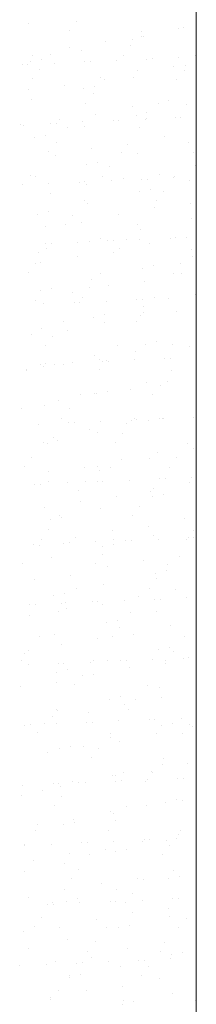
# Model space of a CAD drawing. Header units: millimetres. Extents: x -2274 to 12297, y -16157 to 26321.
# Tile 190 of 256: x -1720 to -1700, y -274 to -162. Entities that reach past the tile are written whole.
import ezdxf

# ---------------------------------------------------------------- set-up
doc = ezdxf.new("R2010")
doc.units = ezdxf.units.MM
doc.layers.add('-ŚCIANY NOŚNE', color=4, linetype='Continuous', lineweight=53)
doc.layers.add('KRESKOWANIE', color=8, linetype='Continuous')

msp = doc.modelspace()

# ---------------------------------------------------------------- linework, layer by layer
at = {"layer": '-ŚCIANY NOŚNE', "color": 253, "lineweight": 13}
msp.add_line((-1700, -51), (-1700, -624), dxfattribs=at)
at = {"layer": 'KRESKOWANIE', "color": 253, "linetype": 'Continuous', "lineweight": 13}
for p, q in [((-1718.96, -162.83), (-1718.96, -162.83)), ((-1713.55, -162.56), (-1713.55, -162.56)), ((-1714.37, -163.62), (-1714.37, -163.62)), ((-1706.2, -163.69), (-1706.2, -163.69)), ((-1702.04, -163.4), (-1702.04, -163.4)), ((-1701.48, -163.32), (-1701.48, -163.32)), ((-1710.25, -164.82), (-1710.25, -164.82)), ((-1707.18, -164.59), (-1707.18, -164.59)), ((-1706.17, -164.34), (-1706.17, -164.34)), ((-1705.94, -164.31), (-1705.94, -164.31)), ((-1714.36, -165.56), (-1714.36, -165.56)), ((-1713.01, -165.88), (-1713.01, -165.88)), ((-1707.47, -165.34), (-1707.47, -165.34)), ((-1718.71, -167.14), (-1718.71, -167.14)), ((-1718.5, -166.49), (-1718.5, -166.49)), ((-1717.47, -166.87), (-1717.47, -166.87)), ((-1716.48, -166.38), (-1716.48, -166.38)), ((-1716.08, -167.3), (-1716.08, -167.3)), ((-1712.65, -167.15), (-1712.65, -167.15)), ((-1712.02, -167.13), (-1712.02, -167.13)), ((-1709.02, -167), (-1709.02, -167)), ((-1708.28, -166.4), (-1708.28, -166.4)), ((-1705.6, -166.85), (-1705.6, -166.85)), ((-1704.96, -166.82), (-1704.96, -166.82)), ((-1701.97, -166.69), (-1701.97, -166.69)), ((-1700.11, -166.46), (-1700.11, -166.46)), ((-1719.71, -167.46), (-1719.71, -167.46)), ((-1719.07, -167.43), (-1719.07, -167.43)), ((-1717.75, -168.03), (-1717.75, -168.03)), ((-1706.68, -168.16), (-1706.68, -168.16)), ((-1702.6, -167.68), (-1702.6, -167.68)), ((-1701.38, -168.12), (-1701.38, -168.12)), ((-1701.23, -167.63), (-1701.23, -167.63)), ((-1718.56, -169.09), (-1718.56, -169.09)), ((-1710.79, -168.91), (-1710.79, -168.91)), ((-1710.4, -169.16), (-1710.4, -169.16)), ((-1707.06, -168.92), (-1707.06, -168.92)), ((-1702.19, -169.17), (-1702.19, -169.17)), ((-1719.01, -170.32), (-1719.01, -170.32)), ((-1714.93, -169.84), (-1714.93, -169.84)), ((-1712.77, -170.19), (-1712.77, -170.19)), ((-1711.53, -169.91), (-1711.53, -169.91)), ((-1718.59, -171.48), (-1718.59, -171.48)), ((-1712.48, -171.87), (-1712.48, -171.87)), ((-1711.66, -170.81), (-1711.66, -170.81)), ((-1703.1, -171.51), (-1703.1, -171.51)), ((-1707.22, -172.26), (-1707.22, -172.26)), ((-1705.58, -172.96), (-1705.58, -172.96)), ((-1704.31, -171.93), (-1704.31, -171.93)), ((-1701.11, -171.97), (-1701.11, -171.97)), ((-1715.84, -174.1), (-1715.84, -174.1)), ((-1715.43, -173.67), (-1715.43, -173.67)), ((-1712.84, -173.97), (-1712.84, -173.97)), ((-1711.35, -173.19), (-1711.35, -173.19)), ((-1709.42, -173.82), (-1709.42, -173.82)), ((-1708.78, -173.79), (-1708.78, -173.79)), ((-1706.82, -173.24), (-1706.82, -173.24)), ((-1705.79, -173.66), (-1705.79, -173.66)), ((-1705.58, -173.59), (-1705.58, -173.59)), ((-1702.36, -173.51), (-1702.36, -173.51)), ((-1701.73, -173.49), (-1701.73, -173.49)), ((-1719.9, -174.28), (-1719.9, -174.28)), ((-1719.54, -174.41), (-1719.54, -174.41)), ((-1716.47, -174.13), (-1716.47, -174.13)), ((-1714.59, -174.63), (-1714.59, -174.63)), ((-1712.64, -174.53), (-1712.64, -174.53)), ((-1706.39, -174.64), (-1706.39, -174.64)), ((-1718.35, -175.79), (-1718.35, -175.79)), ((-1717.11, -175.52), (-1717.11, -175.52)), ((-1715.86, -176.28), (-1715.86, -176.28)), ((-1703.64, -175.6), (-1703.64, -175.6)), ((-1700.87, -176.28), (-1700.87, -176.28)), ((-1716.67, -177.34), (-1716.67, -177.34)), ((-1711.86, -177.02), (-1711.86, -177.02)), ((-1708.51, -177.4), (-1708.51, -177.4)), ((-1707.78, -176.54), (-1707.78, -176.54)), ((-1700.3, -177.42), (-1700.3, -177.42)), ((-1715.97, -177.76), (-1715.97, -177.76)), ((-1711.16, -178.56), (-1711.16, -178.56)), ((-1706.7, -177.57), (-1706.7, -177.57)), ((-1712.4, -178.84), (-1712.4, -178.84)), ((-1709.77, -179.06), (-1709.77, -179.06)), ((-1700.07, -178.95), (-1700.07, -178.95)), ((-1718.79, -180.1), (-1718.79, -180.1)), ((-1718.23, -180.13), (-1718.23, -180.13)), ((-1713.24, -180.8), (-1713.24, -180.8)), ((-1712.61, -180.77), (-1712.61, -180.77)), ((-1710.59, -180.12), (-1710.59, -180.12)), ((-1709.61, -180.64), (-1709.61, -180.64)), ((-1708.28, -180.36), (-1708.28, -180.36)), ((-1706.19, -180.49), (-1706.19, -180.49)), ((-1705.55, -180.46), (-1705.55, -180.46)), ((-1704.21, -179.88), (-1704.21, -179.88)), ((-1702.56, -180.33), (-1702.56, -180.33)), ((-1702.42, -180.18), (-1702.42, -180.18)), ((-1700.75, -180.62), (-1700.75, -180.62)), ((-1719.66, -181.08), (-1719.66, -181.08)), ((-1716.67, -180.95), (-1716.67, -180.95)), ((-1712.4, -181.11), (-1712.4, -181.11)), ((-1706.45, -181.89), (-1706.45, -181.89)), ((-1705.21, -181.61), (-1705.21, -181.61)), ((-1703.69, -181.83), (-1703.69, -181.83)), ((-1716.53, -182.04), (-1716.53, -182.04)), ((-1712.7, -182.88), (-1712.7, -182.88)), ((-1704.5, -182.89), (-1704.5, -182.89)), ((-1712.28, -183.18), (-1712.28, -183.18)), ((-1704.71, -183.71), (-1704.71, -183.71)), ((-1700.63, -183.23), (-1700.63, -183.23)), ((-1717.98, -184.44), (-1717.98, -184.44)), ((-1716.74, -184.17), (-1716.74, -184.17)), ((-1713.97, -184.53), (-1713.97, -184.53)), ((-1708.82, -184.46), (-1708.82, -184.46)), ((-1700.5, -184.93), (-1700.5, -184.93)), ((-1717.04, -185.87), (-1717.04, -185.87)), ((-1714.78, -185.59), (-1714.78, -185.59)), ((-1712.96, -185.39), (-1712.96, -185.39)), ((-1706.62, -185.65), (-1706.62, -185.65)), ((-1706.33, -186.22), (-1706.33, -186.22)), ((-1712.04, -187.49), (-1712.04, -187.49)), ((-1710.8, -187.21), (-1710.8, -187.21)), ((-1710.01, -187.46), (-1710.01, -187.46)), ((-1709.38, -187.44), (-1709.38, -187.44)), ((-1707.88, -187.3), (-1707.88, -187.3)), ((-1706.38, -187.31), (-1706.38, -187.31)), ((-1702.96, -187.16), (-1702.96, -187.16)), ((-1702.32, -187.13), (-1702.32, -187.13)), ((-1701.14, -187.06), (-1701.14, -187.06)), ((-1717.06, -187.77), (-1717.06, -187.77)), ((-1716.9, -188.35), (-1716.9, -188.35)), ((-1716.43, -187.74), (-1716.43, -187.74)), ((-1713.44, -187.61), (-1713.44, -187.61)), ((-1708.7, -188.36), (-1708.7, -188.36)), ((-1705.25, -187.8), (-1705.25, -187.8)), ((-1700.53, -188.43), (-1700.53, -188.43)), ((-1717.86, -188.78), (-1717.86, -188.78)), ((-1713.46, -189.22), (-1713.46, -189.22)), ((-1709.39, -188.74), (-1709.39, -188.74)), ((-1700.38, -189.27), (-1700.38, -189.27)), ((-1718.17, -190), (-1718.17, -190)), ((-1717.58, -189.96), (-1717.58, -189.96)), ((-1706.09, -190.54), (-1706.09, -190.54)), ((-1704.85, -190.26), (-1704.85, -190.26)), ((-1701.8, -190.08), (-1701.8, -190.08)), ((-1718.98, -191.06), (-1718.98, -191.06)), ((-1711.91, -191.83), (-1711.91, -191.83)), ((-1710.81, -191.12), (-1710.81, -191.12)), ((-1702.61, -191.14), (-1702.61, -191.14)), ((-1701.67, -191.15), (-1701.67, -191.15)), ((-1716.38, -192.82), (-1716.38, -192.82)), ((-1712.08, -192.78), (-1712.08, -192.78)), ((-1709.89, -192.57), (-1709.89, -192.57)), ((-1705.81, -192.08), (-1705.81, -192.08)), ((-1717.62, -193.09), (-1717.62, -193.09)), ((-1714, -193.31), (-1714, -193.31)), ((-1712.89, -193.83), (-1712.89, -193.83)), ((-1706.78, -194.13), (-1706.78, -194.13)), ((-1706.14, -194.1), (-1706.14, -194.1)), ((-1704.73, -193.9), (-1704.73, -193.9)), ((-1703.15, -193.97), (-1703.15, -193.97)), ((-1700.14, -193.58), (-1700.14, -193.58)), ((-1718.14, -194.24), (-1718.14, -194.24)), ((-1717.26, -194.59), (-1717.26, -194.59)), ((-1713.83, -194.44), (-1713.83, -194.44)), ((-1713.2, -194.41), (-1713.2, -194.41)), ((-1710.2, -194.28), (-1710.2, -194.28)), ((-1705.97, -194.87), (-1705.97, -194.87)), ((-1711.67, -196.14), (-1711.67, -196.14)), ((-1710.43, -195.86), (-1710.43, -195.86)), ((-1706.32, -195.91), (-1706.32, -195.91)), ((-1705.99, -195.55), (-1705.99, -195.55)), ((-1702.24, -195.43), (-1702.24, -195.43)), ((-1717.5, -197.43), (-1717.5, -197.43)), ((-1715.01, -196.59), (-1715.01, -196.59)), ((-1710.43, -196.66), (-1710.43, -196.66)), ((-1706.81, -196.61), (-1706.81, -196.61)), ((-1718.64, -198.07), (-1718.64, -198.07)), ((-1716.28, -198.25), (-1716.28, -198.25)), ((-1714.57, -197.59), (-1714.57, -197.59)), ((-1700.02, -197.92), (-1700.02, -197.92)), ((-1717.09, -199.3), (-1717.09, -199.3)), ((-1708.92, -199.37), (-1708.92, -199.37)), ((-1705.72, -199.19), (-1705.72, -199.19)), ((-1704.48, -198.91), (-1704.48, -198.91)), ((-1702.74, -199.26), (-1702.74, -199.26)), ((-1700.72, -199.39), (-1700.72, -199.39)), ((-1711.55, -200.48), (-1711.55, -200.48)), ((-1706.86, -200), (-1706.86, -200)), ((-1703.55, -200.8), (-1703.55, -200.8)), ((-1702.91, -200.77), (-1702.91, -200.77)), ((-1717.66, -201.42), (-1717.66, -201.42)), ((-1717.25, -201.74), (-1717.25, -201.74)), ((-1717.02, -201.39), (-1717.02, -201.39)), ((-1716.01, -201.47), (-1716.01, -201.47)), ((-1715.07, -201.42), (-1715.07, -201.42)), ((-1714.03, -201.26), (-1714.03, -201.26)), ((-1710.99, -200.94), (-1710.99, -200.94)), ((-1710.6, -201.11), (-1710.6, -201.11)), ((-1710.19, -201.02), (-1710.19, -201.02)), ((-1709.97, -201.08), (-1709.97, -201.08)), ((-1706.97, -200.95), (-1706.97, -200.95)), ((-1719.21, -202.07), (-1719.21, -202.07)), ((-1719.18, -202.16), (-1719.18, -202.16)), ((-1711, -202.08), (-1711, -202.08)), ((-1702.84, -202.15), (-1702.84, -202.15)), ((-1705.6, -203.53), (-1705.6, -203.53)), ((-1704.1, -203.8), (-1704.1, -203.8)), ((-1703.28, -203.35), (-1703.28, -203.35)), ((-1713.12, -204.84), (-1713.12, -204.84)), ((-1711.5, -204.77), (-1711.5, -204.77)), ((-1711.31, -204.79), (-1711.31, -204.79)), ((-1710.07, -204.51), (-1710.07, -204.51)), ((-1707.42, -204.29), (-1707.42, -204.29)), ((-1704.92, -204.86), (-1704.92, -204.86)), ((-1719.75, -206.44), (-1719.75, -206.44)), ((-1717.13, -206.08), (-1717.13, -206.08)), ((-1715.61, -205.51), (-1715.61, -205.51)), ((-1715.2, -207.55), (-1715.2, -207.55)), ((-1714.39, -206.49), (-1714.39, -206.49)), ((-1704.12, -207.56), (-1704.12, -207.56)), ((-1700.32, -207.47), (-1700.32, -207.47)), ((-1717.85, -208.23), (-1717.85, -208.23)), ((-1714.42, -208.08), (-1714.42, -208.08)), ((-1713.79, -208.05), (-1713.79, -208.05)), ((-1710.8, -207.92), (-1710.8, -207.92)), ((-1707.92, -208.11), (-1707.92, -208.11)), ((-1707.37, -207.77), (-1707.37, -207.77)), ((-1707.03, -207.62), (-1707.03, -207.62)), ((-1706.74, -207.75), (-1706.74, -207.75)), ((-1705.36, -207.84), (-1705.36, -207.84)), ((-1703.84, -207.63), (-1703.84, -207.63)), ((-1703.74, -207.62), (-1703.74, -207.62)), ((-1716.17, -209.79), (-1716.17, -209.79)), ((-1712.04, -208.86), (-1712.04, -208.86)), ((-1711.18, -209.13), (-1711.18, -209.13)), ((-1708.3, -209.27), (-1708.3, -209.27)), ((-1717.32, -210.31), (-1717.32, -210.31)), ((-1716.89, -210.39), (-1716.89, -210.39)), ((-1715.65, -210.12), (-1715.65, -210.12)), ((-1709.11, -210.33), (-1709.11, -210.33)), ((-1700.95, -210.39), (-1700.95, -210.39)), ((-1718.59, -211.97), (-1718.59, -211.97)), ((-1704.35, -211.46), (-1704.35, -211.46)), ((-1702.21, -212.05), (-1702.21, -212.05)), ((-1700.27, -210.98), (-1700.27, -210.98)), ((-1719.4, -213.02), (-1719.4, -213.02)), ((-1712.6, -213.14), (-1712.6, -213.14)), ((-1711.23, -213.09), (-1711.23, -213.09)), ((-1709.7, -213.16), (-1709.7, -213.16)), ((-1708.46, -212.21), (-1708.46, -212.21)), ((-1705.24, -212.18), (-1705.24, -212.18)), ((-1703.03, -213.1), (-1703.03, -213.1)), ((-1716.68, -213.62), (-1716.68, -213.62)), ((-1710.94, -213.44), (-1710.94, -213.44)), ((-1700.51, -214.28), (-1700.51, -214.28)), ((-1718.25, -215.06), (-1718.25, -215.06)), ((-1717.61, -215.03), (-1717.61, -215.03)), ((-1716.77, -214.73), (-1716.77, -214.73)), ((-1714.62, -214.9), (-1714.62, -214.9)), ((-1712.5, -214.74), (-1712.5, -214.74)), ((-1711.19, -214.75), (-1711.19, -214.75)), ((-1710.56, -214.72), (-1710.56, -214.72)), ((-1707.56, -214.59), (-1707.56, -214.59)), ((-1704.14, -214.44), (-1704.14, -214.44)), ((-1703.5, -214.41), (-1703.5, -214.41)), ((-1700.77, -214.81), (-1700.77, -214.81)), ((-1713.31, -215.8), (-1713.31, -215.8)), ((-1709.02, -216.49), (-1709.02, -216.49)), ((-1705.14, -215.87), (-1705.14, -215.87)), ((-1704.99, -216.49), (-1704.99, -216.49)), ((-1704.89, -215.55), (-1704.89, -215.55)), ((-1703.75, -216.21), (-1703.75, -216.21)), ((-1713.1, -216.97), (-1713.1, -216.97)), ((-1706.41, -217.52), (-1706.41, -217.52)), ((-1717.22, -217.71), (-1717.22, -217.71)), ((-1715.43, -218.56), (-1715.43, -218.56)), ((-1710.82, -217.78), (-1710.82, -217.78)), ((-1707.22, -218.58), (-1707.22, -218.58)), ((-1716.52, -219.04), (-1716.52, -219.04)), ((-1715.28, -218.77), (-1715.28, -218.77)), ((-1705.45, -219.83), (-1705.45, -219.83)), ((-1701.31, -218.9), (-1701.31, -218.9)), ((-1716.7, -220.21), (-1716.7, -220.21)), ((-1709.53, -220.31), (-1709.53, -220.31)), ((-1704.87, -220.83), (-1704.87, -220.83)), ((-1700.32, -220.29), (-1700.32, -220.29)), ((-1718.44, -221.88), (-1718.44, -221.88)), ((-1717.78, -221.99), (-1717.78, -221.99)), ((-1717.51, -221.27), (-1717.51, -221.27)), ((-1715.02, -221.73), (-1715.02, -221.73)), ((-1714.38, -221.7), (-1714.38, -221.7)), ((-1713.64, -221.06), (-1713.64, -221.06)), ((-1711.39, -221.57), (-1711.39, -221.57)), ((-1710.57, -222.09), (-1710.57, -222.09)), ((-1709.34, -221.34), (-1709.34, -221.34)), ((-1709.34, -221.82), (-1709.34, -221.82)), ((-1707.96, -221.42), (-1707.96, -221.42)), ((-1707.33, -221.39), (-1707.33, -221.39)), ((-1704.33, -221.26), (-1704.33, -221.26)), ((-1701.14, -221.35), (-1701.14, -221.35)), ((-1700.91, -221.11), (-1700.91, -221.11)), ((-1700.27, -221.08), (-1700.27, -221.08)), ((-1710.61, -222.99), (-1710.61, -222.99)), ((-1701.88, -223.18), (-1701.88, -223.18)), ((-1719.63, -224.03), (-1719.63, -224.03)), ((-1716.4, -223.38), (-1716.4, -223.38)), ((-1711.42, -224.05), (-1711.42, -224.05)), ((-1705.96, -223.66), (-1705.96, -223.66)), ((-1703.25, -224.11), (-1703.25, -224.11)), ((-1714.21, -225.34), (-1714.21, -225.34)), ((-1710.07, -224.41), (-1710.07, -224.41)), ((-1704.63, -225.14), (-1704.63, -225.14)), ((-1703.39, -224.86), (-1703.39, -224.86)), ((-1718.28, -225.82), (-1718.28, -225.82)), ((-1710.45, -226.43), (-1710.45, -226.43)), ((-1704.52, -225.76), (-1704.52, -225.76)), ((-1714.92, -227.42), (-1714.92, -227.42)), ((-1713.54, -226.81), (-1713.54, -226.81)), ((-1705.33, -226.82), (-1705.33, -226.82)), ((-1702.38, -227.01), (-1702.38, -227.01)), ((-1718.84, -228.7), (-1718.84, -228.7)), ((-1718.2, -228.67), (-1718.2, -228.67)), ((-1716.16, -227.69), (-1716.16, -227.69)), ((-1715.21, -228.54), (-1715.21, -228.54)), ((-1714.81, -228.46), (-1714.81, -228.46)), ((-1711.78, -228.39), (-1711.78, -228.39)), ((-1711.15, -228.37), (-1711.15, -228.37)), ((-1710.63, -228.69), (-1710.63, -228.69)), ((-1708.15, -228.23), (-1708.15, -228.23)), ((-1706.49, -227.75), (-1706.49, -227.75)), ((-1704.73, -228.09), (-1704.73, -228.09)), ((-1704.09, -228.06), (-1704.09, -228.06)), ((-1701.1, -227.93), (-1701.1, -227.93)), ((-1718.82, -229.91), (-1718.82, -229.91)), ((-1715.62, -229.52), (-1715.62, -229.52)), ((-1714.71, -229.17), (-1714.71, -229.17)), ((-1707.45, -229.58), (-1707.45, -229.58)), ((-1704.51, -229.48), (-1704.51, -229.48)), ((-1710.21, -230.74), (-1710.21, -230.74)), ((-1708.97, -230.47), (-1708.97, -230.47)), ((-1716.04, -232.03), (-1716.04, -232.03)), ((-1708.72, -231.24), (-1708.72, -231.24)), ((-1707.06, -232.04), (-1707.06, -232.04)), ((-1702.92, -231.1), (-1702.92, -231.1)), ((-1717.74, -232.28), (-1717.74, -232.28)), ((-1715.25, -233.26), (-1715.25, -233.26)), ((-1711.14, -232.52), (-1711.14, -232.52)), ((-1709.53, -232.29), (-1709.53, -232.29)), ((-1701.36, -232.36), (-1701.36, -232.36)), ((-1719.39, -234.19), (-1719.39, -234.19)), ((-1719.01, -233.93), (-1719.01, -233.93)), ((-1704.26, -233.79), (-1704.26, -233.79)), ((-1703.02, -233.51), (-1703.02, -233.51)), ((-1702.63, -234.01), (-1702.63, -234.01)), ((-1719.82, -234.99), (-1719.82, -234.99)), ((-1715.61, -235.37), (-1715.61, -235.37)), ((-1714.97, -235.34), (-1714.97, -235.34)), ((-1711.98, -235.21), (-1711.98, -235.21)), ((-1711.65, -235.05), (-1711.65, -235.05)), ((-1710.09, -235.08), (-1710.09, -235.08)), ((-1708.55, -235.06), (-1708.55, -235.06)), ((-1707.92, -235.03), (-1707.92, -235.03)), ((-1704.92, -234.9), (-1704.92, -234.9)), ((-1703.48, -235.38), (-1703.48, -235.38)), ((-1703.44, -235.07), (-1703.44, -235.07)), ((-1701.5, -234.75), (-1701.5, -234.75)), ((-1700.86, -234.72), (-1700.86, -234.72)), ((-1719.03, -235.52), (-1719.03, -235.52)), ((-1715.79, -236.34), (-1715.79, -236.34)), ((-1714.55, -236.07), (-1714.55, -236.07)), ((-1711.67, -236.61), (-1711.67, -236.61)), ((-1707.56, -235.86), (-1707.56, -235.86)), ((-1715.81, -237.54), (-1715.81, -237.54)), ((-1712.92, -236.71), (-1712.92, -236.71)), ((-1719.89, -238.02), (-1719.89, -238.02)), ((-1713.73, -237.76), (-1713.73, -237.76)), ((-1705.56, -237.83), (-1705.56, -237.83)), ((-1704.14, -238.13), (-1704.14, -238.13)), ((-1709.84, -239.39), (-1709.84, -239.39)), ((-1708.61, -239.12), (-1708.61, -239.12)), ((-1708.1, -239.96), (-1708.1, -239.96)), ((-1706.83, -239.48), (-1706.83, -239.48)), ((-1703.99, -239.21), (-1703.99, -239.21)), ((-1715.85, -240.53), (-1715.85, -240.53)), ((-1715.67, -240.68), (-1715.67, -240.68)), ((-1712.24, -240.89), (-1712.24, -240.89)), ((-1707.64, -240.54), (-1707.64, -240.54)), ((-1717.12, -242.18), (-1717.12, -242.18)), ((-1716.32, -241.37), (-1716.32, -241.37)), ((-1715.8, -242.19), (-1715.8, -242.19)), ((-1712.37, -242.04), (-1712.37, -242.04)), ((-1711.74, -242.01), (-1711.74, -242.01)), ((-1708.75, -241.88), (-1708.75, -241.88)), ((-1705.32, -241.73), (-1705.32, -241.73)), ((-1704.69, -241.7), (-1704.69, -241.7)), ((-1702.66, -242.16), (-1702.66, -242.16)), ((-1701.69, -241.57), (-1701.69, -241.57)), ((-1719.43, -242.34), (-1719.43, -242.34)), ((-1718.79, -242.32), (-1718.79, -242.32)), ((-1717.93, -243.24), (-1717.93, -243.24)), ((-1709.76, -243.3), (-1709.76, -243.3)), ((-1704.53, -243.3), (-1704.53, -243.3)), ((-1703.9, -242.44), (-1703.9, -242.44)), ((-1700.74, -242.26), (-1700.74, -242.26)), ((-1700.41, -242.56), (-1700.41, -242.56)), ((-1709.72, -243.73), (-1709.72, -243.73)), ((-1708.66, -244.24), (-1708.66, -244.24)), ((-1701.55, -243.32), (-1701.55, -243.32)), ((-1716.85, -245.46), (-1716.85, -245.46)), ((-1715.43, -244.99), (-1715.43, -244.99)), ((-1714.19, -244.72), (-1714.19, -244.72)), ((-1712.74, -244.72), (-1712.74, -244.72)), ((-1711.03, -244.95), (-1711.03, -244.95)), ((-1711.84, -246.01), (-1711.84, -246.01)), ((-1703.67, -246.08), (-1703.67, -246.08)), ((-1700.95, -246.65), (-1700.95, -246.65)), ((-1708.24, -247.77), (-1708.24, -247.77)), ((-1705.09, -247.58), (-1705.09, -247.58)), ((-1704.94, -247.73), (-1704.94, -247.73)), ((-1703.78, -246.78), (-1703.78, -246.78)), ((-1713.96, -248.77), (-1713.96, -248.77)), ((-1713.28, -248.81), (-1713.28, -248.81)), ((-1712.57, -248.85), (-1712.57, -248.85)), ((-1709.48, -248.04), (-1709.48, -248.04)), ((-1709.17, -248.06), (-1709.17, -248.06)), ((-1709.14, -248.7), (-1709.14, -248.7)), ((-1708.51, -248.68), (-1708.51, -248.68)), ((-1705.75, -248.79), (-1705.75, -248.79)), ((-1705.51, -248.55), (-1705.51, -248.55)), ((-1702.09, -248.4), (-1702.09, -248.4)), ((-1701.45, -248.37), (-1701.45, -248.37)), ((-1719.62, -249.16), (-1719.62, -249.16)), ((-1717.42, -249.74), (-1717.42, -249.74)), ((-1716.2, -249.01), (-1716.2, -249.01)), ((-1715.56, -248.98), (-1715.56, -248.98)), ((-1715.31, -249.33), (-1715.31, -249.33)), ((-1719.77, -250.32), (-1719.77, -250.32)), ((-1715.23, -250.43), (-1715.23, -250.43)), ((-1703.53, -251.09), (-1703.53, -251.09)), ((-1702.29, -250.81), (-1702.29, -250.81)), ((-1701.52, -250.93), (-1701.52, -250.93)), ((-1716.04, -251.48), (-1716.04, -251.48)), ((-1709.71, -252.16), (-1709.71, -252.16)), ((-1707.87, -251.55), (-1707.87, -251.55)), ((-1705.59, -251.41), (-1705.59, -251.41)), ((-1713.84, -253.09), (-1713.84, -253.09)), ((-1709.36, -252.38), (-1709.36, -252.38)), ((-1709.14, -253.2), (-1709.14, -253.2)), ((-1718.16, -254.24), (-1718.16, -254.24)), ((-1717.92, -253.57), (-1717.92, -253.57)), ((-1715.06, -253.64), (-1715.06, -253.64)), ((-1713.82, -253.37), (-1713.82, -253.37)), ((-1709.95, -254.26), (-1709.95, -254.26)), ((-1701.78, -254.33), (-1701.78, -254.33)), ((-1709.34, -255.52), (-1709.34, -255.52)), ((-1706.13, -255.5), (-1706.13, -255.5)), ((-1705.91, -255.37), (-1705.91, -255.37)), ((-1705.28, -255.34), (-1705.28, -255.34)), ((-1703.41, -255.43), (-1703.41, -255.43)), ((-1702.28, -255.21), (-1702.28, -255.21)), ((-1702.02, -254.76), (-1702.02, -254.76)), ((-1719.42, -255.9), (-1719.42, -255.9)), ((-1719.39, -255.96), (-1719.39, -255.96)), ((-1716.39, -255.83), (-1716.39, -255.83)), ((-1712.97, -255.68), (-1712.97, -255.68)), ((-1712.33, -255.65), (-1712.33, -255.65)), ((-1710.27, -256.44), (-1710.27, -256.44)), ((-1709.11, -256.69), (-1709.11, -256.69)), ((-1707.87, -256.42), (-1707.87, -256.42)), ((-1703.05, -255.98), (-1703.05, -255.98)), ((-1718.46, -257.66), (-1718.46, -257.66)), ((-1714.35, -256.92), (-1714.35, -256.92)), ((-1712.07, -257.02), (-1712.07, -257.02)), ((-1703.86, -257.04), (-1703.86, -257.04)), ((-1714.94, -257.98), (-1714.94, -257.98)), ((-1713.34, -258.67), (-1713.34, -258.67)), ((-1702.56, -258.85), (-1702.56, -258.85)), ((-1719.41, -258.97), (-1719.41, -258.97)), ((-1714.15, -259.73), (-1714.15, -259.73)), ((-1706.7, -259.79), (-1706.7, -259.79)), ((-1705.98, -259.8), (-1705.98, -259.8)), ((-1703.17, -259.74), (-1703.17, -259.74)), ((-1701.93, -259.46), (-1701.93, -259.46)), ((-1714.89, -261.01), (-1714.89, -261.01)), ((-1710.77, -260.27), (-1710.77, -260.27)), ((-1708.99, -261.03), (-1708.99, -261.03)), ((-1719.02, -261.94), (-1719.02, -261.94)), ((-1713.46, -262.02), (-1713.46, -262.02)), ((-1707.25, -261.45), (-1707.25, -261.45)), ((-1706.11, -262.19), (-1706.11, -262.19)), ((-1702.68, -262.04), (-1702.68, -262.04)), ((-1702.05, -262.01), (-1702.05, -262.01)), ((-1716.79, -262.65), (-1716.79, -262.65)), ((-1716.27, -262.49), (-1716.27, -262.49)), ((-1716.15, -262.63), (-1716.15, -262.63)), ((-1714.7, -262.29), (-1714.7, -262.29)), ((-1713.16, -262.5), (-1713.16, -262.5)), ((-1709.73, -262.35), (-1709.73, -262.35)), ((-1709.1, -262.32), (-1709.1, -262.32)), ((-1708.06, -262.51), (-1708.06, -262.51)), ((-1703.12, -263.13), (-1703.12, -263.13)), ((-1717.53, -264.14), (-1717.53, -264.14)), ((-1711.31, -264.36), (-1711.31, -264.36)), ((-1707.2, -263.61), (-1707.2, -263.61)), ((-1703.05, -264.08), (-1703.05, -264.08)), ((-1701.16, -264.23), (-1701.16, -264.23)), ((-1718.35, -265.2), (-1718.35, -265.2)), ((-1715.45, -265.29), (-1715.45, -265.29)), ((-1710.18, -265.27), (-1710.18, -265.27)), ((-1708.75, -265.34), (-1708.75, -265.34)), ((-1707.51, -265.07), (-1707.51, -265.07)), ((-1701.97, -265.28), (-1701.97, -265.28)), ((-1719.53, -265.77), (-1719.53, -265.77)), ((-1714.58, -266.63), (-1714.58, -266.63)), ((-1719.04, -267.62), (-1719.04, -267.62)), ((-1711.45, -266.92), (-1711.45, -266.92)), ((-1707.74, -267.71), (-1707.74, -267.71)), ((-1703.63, -266.96), (-1703.63, -266.96)), ((-1712.26, -267.98), (-1712.26, -267.98)), ((-1711.88, -268.64), (-1711.88, -268.64)), ((-1704.09, -268.04), (-1704.09, -268.04)), ((-1702.87, -268.86), (-1702.87, -268.86)), ((-1702.8, -268.39), (-1702.8, -268.39)), ((-1701.56, -268.11), (-1701.56, -268.11)), ((-1719.98, -269.6), (-1719.98, -269.6)), ((-1716.98, -269.47), (-1716.98, -269.47)), ((-1715.95, -269.12), (-1715.95, -269.12)), ((-1713.56, -269.32), (-1713.56, -269.32)), ((-1712.92, -269.29), (-1712.92, -269.29)), ((-1709.93, -269.16), (-1709.93, -269.16)), ((-1708.63, -269.68), (-1708.63, -269.68)), ((-1706.5, -269.01), (-1706.5, -269.01)), ((-1705.87, -268.99), (-1705.87, -268.99)), ((-1705.36, -269.7), (-1705.36, -269.7)), ((-1714.38, -270.74), (-1714.38, -270.74)), ((-1714.33, -270.94), (-1714.33, -270.94)), ((-1713.09, -270.67), (-1713.09, -270.67)), ((-1706.17, -270.75), (-1706.17, -270.75)), ((-1704.17, -271.05), (-1704.17, -271.05)), ((-1700.05, -270.31), (-1700.05, -270.31)), ((-1708.3, -271.99), (-1708.3, -271.99)), ((-1716.49, -273.21), (-1716.49, -273.21)), ((-1715.64, -272.39), (-1715.64, -272.39)), ((-1712.38, -272.47), (-1712.38, -272.47)), ((-1702.68, -272.73), (-1702.68, -272.73)), ((-1716.46, -273.45), (-1716.46, -273.45)), ((-1708.38, -273.99), (-1708.38, -273.99)), ((-1708.29, -273.51), (-1708.29, -273.51)), ((-1707.14, -273.72), (-1707.14, -273.72)), ((-1700.08, -273.53), (-1700.08, -273.53))]:
    msp.add_line(p, q, dxfattribs=at)

doc.saveas('drawing.dxf')
